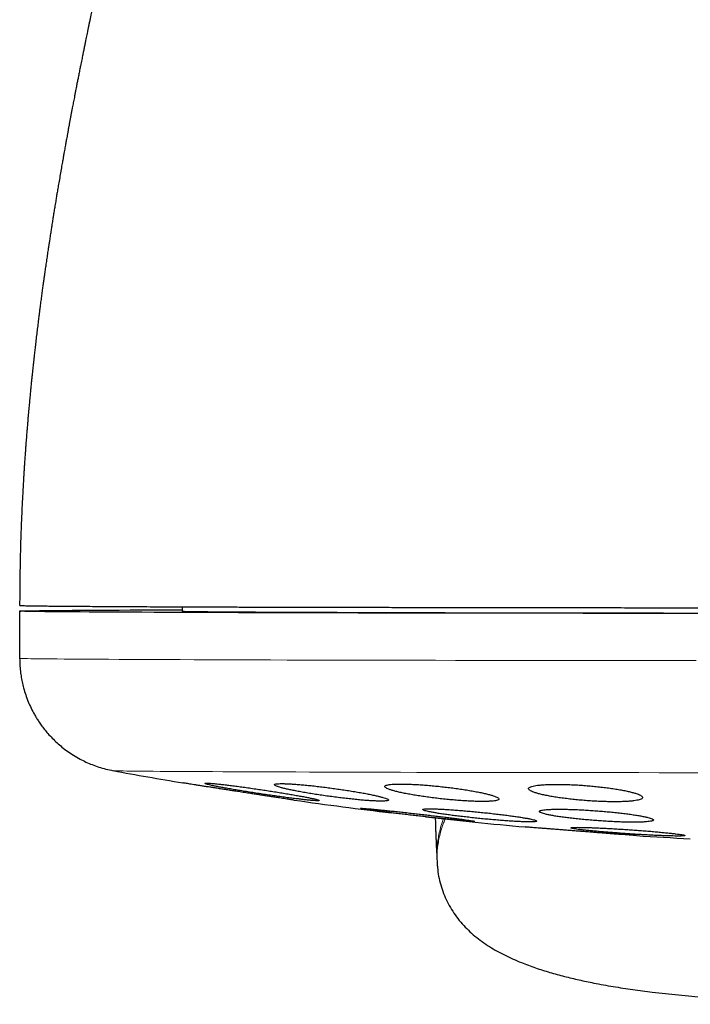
# Model space of a CAD drawing. Header units: millimetres. Extents: x 8 to 763, y 12 to 751.
# Tile 71 of 100: x 421 to 433, y 343 to 360. Entities that reach past the tile are written whole.
import ezdxf

# ---------------------------------------------------------------- set-up
doc = ezdxf.new("R2010")
doc.units = ezdxf.units.MM

msp = doc.modelspace()

# ---------------------------------------------------------------- linework, layer by layer
at = {"color": 7, "linetype": 'Continuous', "lineweight": 30}
for p, q in [((423.834, 350.05), (423.834, 349.974)), ((420.984, 349.974), (420.984, 349.148)), ((428.299, 345.722), (428.299, 345.643))]:
    msp.add_line(p, q, dxfattribs=at)
at = {"color": 7, "linetype": 'Continuous', "lineweight": 30, "flags": 128}
for points in [[(432.843, 349.933), (432.44, 349.934), (432.04, 349.934), (431.643, 349.934), (431.25, 349.935), (430.861, 349.935), (430.477, 349.936), (430.096, 349.936), (429.72, 349.937), (429.35, 349.937), (428.984, 349.938), (428.624, 349.938), (428.27, 349.939), (427.922, 349.939), (427.58, 349.94), (427.244, 349.941), (426.915, 349.941), (426.593, 349.942), (426.278, 349.943), (425.971, 349.944), (425.671, 349.944), (425.378, 349.945), (425.094, 349.946), (424.818, 349.947), (424.55, 349.948), (424.291, 349.948), (424.04, 349.949), (423.798, 349.95), (423.566, 349.951), (423.342, 349.952), (423.128, 349.953), (422.923, 349.954), (422.728, 349.955), (422.543, 349.956), (422.368, 349.957), (422.202, 349.958), (422.047, 349.959), (421.902, 349.96), (421.767, 349.961), (421.643, 349.962), (421.529, 349.963), (421.426, 349.964), (421.334, 349.965), (421.252, 349.966), (421.181, 349.967), (421.121, 349.968), (421.072, 349.97), (421.034, 349.971), (421.006, 349.972), (420.99, 349.973), (420.984, 349.974), (420.99, 349.975), (421.006, 349.976), (421.034, 349.977), (421.072, 349.978), (421.121, 349.979), (421.181, 349.98), (421.252, 349.982), (421.334, 349.983), (421.426, 349.984), (421.529, 349.985), (421.643, 349.986), (421.767, 349.987), (421.902, 349.988), (422.047, 349.989), (422.202, 349.99), (422.368, 349.991), (422.543, 349.992), (422.728, 349.993), (422.923, 349.994), (423.128, 349.995), (423.342, 349.996), (423.566, 349.997), (423.798, 349.998), (423.834, 349.998)], [(423.834, 349.974), (423.839, 349.973), (423.852, 349.972), (423.875, 349.971), (423.906, 349.97), (423.947, 349.969), (423.996, 349.969), (424.055, 349.968), (424.122, 349.967), (424.198, 349.966), (424.282, 349.965), (424.376, 349.964), (424.478, 349.963), (424.589, 349.962), (424.708, 349.962), (424.835, 349.961), (424.971, 349.96), (425.115, 349.959), (425.268, 349.958), (425.428, 349.957), (425.596, 349.957), (425.772, 349.956), (425.956, 349.955), (426.147, 349.954), (426.346, 349.954), (426.552, 349.953), (426.765, 349.952), (426.985, 349.952), (427.212, 349.951), (427.446, 349.95), (427.686, 349.95), (427.932, 349.949), (428.185, 349.948), (428.444, 349.948), (428.709, 349.947), (428.979, 349.947), (429.255, 349.946), (429.536, 349.946), (429.822, 349.945), (430.113, 349.945), (430.409, 349.944), (430.71, 349.944), (431.014, 349.943), (431.323, 349.943), (431.636, 349.942), (431.952, 349.942), (432.272, 349.942), (432.595, 349.941), (432.921, 349.941)]]:
    msp.add_lwpolyline(points, dxfattribs=at)
at = {"color": 252, "linetype": 'Continuous', "lineweight": 0, "flags": 128}
for points in [[(420.984, 349.148), (420.99, 349.147), (421.006, 349.146), (421.034, 349.145), (421.072, 349.143), (421.121, 349.142), (421.181, 349.141), (421.252, 349.14), (421.334, 349.139), (421.426, 349.138), (421.529, 349.137), (421.643, 349.136), (421.767, 349.135), (421.902, 349.134), (422.047, 349.133), (422.202, 349.132), (422.368, 349.131), (422.543, 349.13), (422.728, 349.129), (422.923, 349.128), (423.128, 349.127), (423.342, 349.126), (423.566, 349.125), (423.798, 349.124), (424.04, 349.123), (424.291, 349.122), (424.55, 349.121), (424.818, 349.121), (425.094, 349.12), (425.378, 349.119), (425.671, 349.118), (425.971, 349.117), (426.278, 349.117), (426.593, 349.116), (426.915, 349.115), (427.244, 349.115), (427.58, 349.114), (427.922, 349.113), (428.27, 349.113), (428.624, 349.112), (428.984, 349.112), (429.35, 349.111), (429.72, 349.111), (430.096, 349.11), (430.477, 349.11), (430.861, 349.109), (431.25, 349.109), (431.643, 349.108), (432.04, 349.108), (432.44, 349.108), (432.843, 349.107)], [(422.625, 347.18), (422.628, 347.18), (422.643, 347.179), (422.668, 347.178), (422.702, 347.177), (422.746, 347.176), (422.8, 347.175), (422.864, 347.174), (422.937, 347.173), (423.02, 347.172), (423.113, 347.171), (423.215, 347.17), (423.326, 347.169), (423.447, 347.168), (423.577, 347.167), (423.716, 347.166), (423.865, 347.165), (424.022, 347.165), (424.189, 347.164), (424.364, 347.163), (424.547, 347.162), (424.74, 347.161), (424.94, 347.16), (425.149, 347.159), (425.366, 347.159), (425.591, 347.158), (425.824, 347.157), (426.064, 347.156), (426.312, 347.156), (426.567, 347.155), (426.83, 347.154), (427.099, 347.153), (427.375, 347.153), (427.658, 347.152), (427.947, 347.151), (428.242, 347.151), (428.543, 347.15), (428.85, 347.15), (429.163, 347.149), (429.481, 347.149), (429.804, 347.148), (430.132, 347.148), (430.465, 347.147), (430.802, 347.147), (431.143, 347.146), (431.489, 347.146), (431.838, 347.146), (432.191, 347.145), (432.547, 347.145), (432.906, 347.145)]]:
    msp.add_lwpolyline(points, dxfattribs=at)
at = {"color": 7, "linetype": 'Continuous', "lineweight": 30}
for start, end in [(259.6024, 260.49234), (261.91797, 263.15498), (263.58935, 264.85019), (266.26247, 266.94169)]:
    msp.add_arc((436.984, 425.438), 79.564, start, end, dxfattribs=at)
for points, knots in [([(425.417, 373.314), (425.417, 373.314), (425.417, 373.313), (425.413, 373.3), (425.408, 373.285), (425.404, 373.27), (425.399, 373.254), (425.394, 373.238), (425.39, 373.223), (425.385, 373.207), (425.381, 373.192), (425.376, 373.177), (425.372, 373.162), (425.368, 373.148), (425.364, 373.136), (425.36, 373.124), (425.357, 373.11), (425.352, 373.096), (425.347, 373.078), (425.341, 373.057), (425.334, 373.033), (425.326, 373.007), (425.319, 372.981), (425.311, 372.954), (425.303, 372.928), (425.296, 372.903), (425.289, 372.88), (425.282, 372.857), (425.276, 372.833), (425.268, 372.806), (425.26, 372.778), (425.251, 372.748), (425.242, 372.718), (425.234, 372.689), (425.225, 372.658), (425.216, 372.626), (425.206, 372.592), (425.197, 372.561), (425.189, 372.533), (425.182, 372.508), (425.175, 372.482), (425.167, 372.454), (425.158, 372.423), (425.148, 372.388), (425.138, 372.352), (425.127, 372.314), (425.117, 372.278), (425.108, 372.245), (425.099, 372.215), (425.091, 372.186), (425.082, 372.155), (425.073, 372.121), (425.063, 372.086), (425.053, 372.05), (425.044, 372.016), (425.034, 371.98), (425.023, 371.943), (425.012, 371.902), (425.002, 371.867), (424.994, 371.836), (424.986, 371.807), (424.977, 371.775), (424.965, 371.731), (424.949, 371.676), (424.932, 371.613), (424.916, 371.553), (424.9, 371.495), (424.884, 371.438), (424.868, 371.379), (424.851, 371.315), (424.833, 371.248), (424.814, 371.179), (424.796, 371.111), (424.779, 371.049), (424.764, 370.994), (424.751, 370.946), (424.738, 370.898), (424.725, 370.846), (424.71, 370.792), (424.695, 370.735), (424.68, 370.679), (424.666, 370.624), (424.651, 370.568), (424.636, 370.513), (424.622, 370.459), (424.609, 370.408), (424.596, 370.361), (424.585, 370.316), (424.573, 370.273), (424.561, 370.226), (424.549, 370.179), (424.537, 370.135), (424.527, 370.096), (424.517, 370.058), (424.508, 370.021), (424.498, 369.986), (424.489, 369.951), (424.48, 369.915), (424.47, 369.877), (424.461, 369.84), (424.452, 369.806), (424.444, 369.775), (424.437, 369.747), (424.429, 369.717), (424.42, 369.682), (424.409, 369.642), (424.399, 369.602), (424.39, 369.568), (424.383, 369.538), (424.376, 369.51), (424.368, 369.479), (424.359, 369.446), (424.35, 369.41), (424.34, 369.369), (424.328, 369.323), (424.316, 369.274), (424.304, 369.229), (424.294, 369.189), (424.284, 369.15), (424.274, 369.109), (424.263, 369.066), (424.253, 369.027), (424.245, 368.993), (424.237, 368.965), (424.231, 368.94), (424.225, 368.914), (424.217, 368.885), (424.209, 368.853), (424.201, 368.82), (424.189, 368.773), (424.172, 368.705), (424.15, 368.617), (424.128, 368.528), (424.107, 368.442), (424.086, 368.358), (424.065, 368.275), (424.044, 368.188), (424.027, 368.118), (424.012, 368.06), (424.002, 368.018), (423.991, 367.972), (423.979, 367.925), (423.968, 367.879), (423.957, 367.835), (423.947, 367.793), (423.938, 367.754), (423.929, 367.721), (423.922, 367.691), (423.916, 367.664), (423.909, 367.636), (423.901, 367.604), (423.892, 367.569), (423.884, 367.533), (423.876, 367.501), (423.869, 367.471), (423.862, 367.441), (423.854, 367.408), (423.845, 367.371), (423.836, 367.334), (423.828, 367.302), (423.821, 367.273), (423.814, 367.245), (423.807, 367.215), (423.8, 367.184), (423.792, 367.152), (423.785, 367.124), (423.78, 367.1), (423.775, 367.079), (423.769, 367.055), (423.762, 367.026), (423.752, 366.984), (423.739, 366.93), (423.722, 366.859), (423.704, 366.784), (423.686, 366.709), (423.669, 366.639), (423.653, 366.569), (423.637, 366.506), (423.625, 366.452), (423.616, 366.415), (423.607, 366.38), (423.599, 366.343), (423.589, 366.303), (423.578, 366.258), (423.567, 366.213), (423.558, 366.172), (423.549, 366.137), (423.541, 366.103), (423.532, 366.065), (423.522, 366.023), (423.511, 365.977), (423.5, 365.933), (423.49, 365.891), (423.481, 365.851), (423.471, 365.809), (423.461, 365.768), (423.451, 365.728), (423.443, 365.695), (423.436, 365.663), (423.429, 365.637), (423.423, 365.61), (423.412, 365.563), (423.395, 365.492), (423.373, 365.403), (423.352, 365.314), (423.331, 365.227), (423.311, 365.141), (423.289, 365.049), (423.266, 364.953), (423.242, 364.85), (423.216, 364.744), (423.193, 364.647), (423.173, 364.564), (423.157, 364.494), (423.141, 364.428), (423.125, 364.361), (423.11, 364.296), (423.095, 364.232), (423.079, 364.166), (423.065, 364.104), (423.049, 364.037), (423.034, 363.975), (423.017, 363.903), (422.998, 363.821), (422.977, 363.732), (422.957, 363.645), (422.938, 363.564), (422.918, 363.479), (422.898, 363.395), (422.88, 363.318), (422.866, 363.256), (422.853, 363.202), (422.842, 363.154), (422.83, 363.102), (422.818, 363.05), (422.807, 363.001), (422.796, 362.955), (422.787, 362.914), (422.778, 362.876), (422.77, 362.842), (422.763, 362.809), (422.755, 362.777), (422.748, 362.743), (422.737, 362.699), (422.725, 362.643), (422.71, 362.58), (422.696, 362.52), (422.684, 362.465), (422.673, 362.416), (422.663, 362.373), (422.655, 362.336), (422.647, 362.304), (422.64, 362.27), (422.631, 362.233), (422.621, 362.189), (422.608, 362.131), (422.593, 362.065), (422.578, 361.996), (422.564, 361.935), (422.552, 361.879), (422.54, 361.825), (422.527, 361.769), (422.504, 361.666), (422.474, 361.53), (422.436, 361.358), (422.4, 361.193), (422.363, 361.02), (422.325, 360.847), (422.296, 360.71), (422.276, 360.613), (422.264, 360.558), (422.254, 360.509), (422.244, 360.462), (422.233, 360.411), (422.221, 360.354), (422.208, 360.294), (422.196, 360.234), (422.184, 360.177), (422.173, 360.121), (422.162, 360.069), (422.151, 360.017), (422.14, 359.962), (422.127, 359.9), (422.113, 359.832), (422.1, 359.765), (422.087, 359.705), (422.077, 359.652), (422.067, 359.602), (422.056, 359.548), (422.042, 359.481), (422.027, 359.404), (422.011, 359.323), (421.996, 359.248), (421.984, 359.187), (421.974, 359.134), (421.964, 359.084), (421.953, 359.028), (421.943, 358.972), (421.933, 358.922), (421.924, 358.876), (421.916, 358.832), (421.906, 358.783), (421.895, 358.726), (421.884, 358.663), (421.872, 358.601), (421.86, 358.539), (421.849, 358.478), (421.837, 358.414), (421.826, 358.352), (421.815, 358.293), (421.806, 358.243), (421.798, 358.203), (421.792, 358.168), (421.785, 358.13), (421.777, 358.087), (421.769, 358.039), (421.759, 357.985), (421.749, 357.93), (421.74, 357.878), (421.732, 357.833), (421.724, 357.788), (421.712, 357.717), (421.695, 357.621), (421.679, 357.525), (421.666, 357.449), (421.657, 357.398), (421.649, 357.35), (421.642, 357.307), (421.635, 357.269), (421.629, 357.231), (421.623, 357.191), (421.615, 357.146), (421.607, 357.097), (421.599, 357.047), (421.592, 357.003), (421.585, 356.965), (421.58, 356.933), (421.575, 356.903), (421.57, 356.872), (421.565, 356.835), (421.558, 356.792), (421.55, 356.741), (421.542, 356.69), (421.534, 356.643), (421.528, 356.6), (421.521, 356.556), (421.514, 356.511), (421.507, 356.469), (421.502, 356.431), (421.496, 356.396), (421.491, 356.36), (421.485, 356.32), (421.478, 356.275), (421.471, 356.228), (421.464, 356.178), (421.456, 356.126), (421.449, 356.077), (421.443, 356.034), (421.437, 355.994), (421.43, 355.949), (421.423, 355.897), (421.415, 355.838), (421.405, 355.772), (421.395, 355.7), (421.384, 355.619), (421.372, 355.53), (421.361, 355.45), (421.352, 355.383), (421.346, 355.332), (421.34, 355.285), (421.335, 355.246), (421.331, 355.216), (421.327, 355.189), (421.324, 355.16), (421.319, 355.122), (421.313, 355.077), (421.307, 355.024), (421.3, 354.969), (421.293, 354.913), (421.284, 354.837), (421.272, 354.743), (421.26, 354.633), (421.248, 354.534), (421.238, 354.446), (421.23, 354.369), (421.223, 354.303), (421.216, 354.245), (421.21, 354.189), (421.204, 354.13), (421.197, 354.064), (421.19, 353.992), (421.182, 353.915), (421.174, 353.832), (421.165, 353.742), (421.156, 353.643), (421.146, 353.534), (421.137, 353.431), (421.128, 353.334), (421.121, 353.246), (421.113, 353.158), (421.107, 353.078), (421.102, 353.011), (421.098, 352.962), (421.095, 352.928), (421.094, 352.906), (421.092, 352.884), (421.09, 352.858), (421.088, 352.826), (421.085, 352.79), (421.082, 352.748), (421.079, 352.7), (421.075, 352.648), (421.072, 352.599), (421.068, 352.554), (421.066, 352.513), (421.063, 352.475), (421.061, 352.436), (421.058, 352.386), (421.054, 352.319), (421.048, 352.234), (421.043, 352.135), (421.037, 352.021), (421.03, 351.893), (421.023, 351.75), (421.016, 351.599), (421.01, 351.443), (421.004, 351.281), (420.999, 351.108), (420.994, 350.924), (420.99, 350.728), (420.987, 350.52), (420.985, 350.301), (420.984, 350.151), (420.984, 350.074)], [0, 0, 0, 0, 0.004977, 0.010217, 0.015586, 0.020663, 0.02545, 0.029949, 0.03416, 0.038086, 0.041733, 0.045206, 0.048545, 0.051751, 0.054178, 0.056586, 0.059238, 0.062159, 0.065349, 0.069539, 0.073847, 0.078212, 0.082635, 0.087073, 0.091291, 0.095031, 0.098545, 0.101879, 0.105319, 0.108912, 0.113094, 0.117174, 0.121013, 0.124663, 0.12849, 0.132561, 0.136751, 0.140765, 0.143638, 0.146425, 0.149363, 0.152526, 0.155913, 0.159502, 0.163631, 0.167548, 0.171243, 0.174677, 0.177518, 0.180278, 0.183248, 0.18644, 0.189852, 0.193245, 0.196403, 0.199326, 0.203007, 0.206485, 0.210014, 0.21215, 0.214541, 0.217253, 0.220285, 0.225728, 0.230795, 0.23553, 0.239998, 0.244399, 0.248654, 0.253368, 0.258605, 0.263501, 0.268275, 0.273035, 0.276502, 0.279701, 0.282873, 0.28625, 0.289994, 0.293732, 0.297377, 0.300807, 0.304356, 0.307966, 0.311208, 0.314317, 0.317412, 0.319868, 0.322363, 0.325173, 0.328395, 0.330674, 0.332936, 0.335169, 0.337291, 0.339286, 0.34119, 0.343285, 0.345428, 0.347587, 0.349521, 0.351229, 0.352712, 0.354105, 0.356254, 0.358474, 0.360707, 0.36273, 0.36399, 0.365487, 0.367228, 0.36901, 0.370647, 0.372981, 0.375392, 0.377991, 0.3805, 0.382353, 0.384262, 0.386386, 0.388727, 0.39067, 0.39236, 0.393771, 0.394914, 0.396142, 0.3976, 0.399273, 0.400895, 0.402407, 0.40616, 0.4109, 0.415124, 0.418913, 0.423001, 0.426974, 0.430535, 0.434979, 0.436627, 0.438435, 0.440644, 0.442852, 0.444818, 0.446686, 0.448786, 0.450367, 0.451863, 0.453165, 0.454276, 0.455443, 0.456836, 0.458453, 0.460049, 0.461461, 0.462633, 0.463838, 0.465285, 0.46697, 0.468568, 0.469933, 0.471069, 0.47229, 0.47346, 0.474802, 0.476214, 0.477401, 0.478345, 0.479073, 0.479974, 0.481144, 0.48252, 0.484993, 0.487088, 0.49003, 0.493043, 0.49509, 0.497486, 0.500384, 0.501838, 0.503132, 0.5043, 0.505546, 0.506933, 0.508545, 0.510286, 0.511636, 0.512779, 0.513909, 0.515183, 0.516731, 0.518294, 0.519904, 0.521301, 0.522588, 0.524019, 0.525657, 0.52682, 0.528049, 0.529147, 0.530003, 0.530796, 0.531836, 0.534782, 0.538048, 0.540898, 0.543777, 0.546854, 0.549492, 0.553042, 0.556417, 0.559787, 0.563558, 0.566047, 0.568031, 0.570438, 0.572568, 0.574601, 0.576873, 0.578769, 0.581081, 0.582926, 0.585256, 0.587094, 0.590007, 0.593188, 0.595692, 0.598248, 0.601158, 0.603913, 0.606278, 0.608563, 0.609842, 0.611378, 0.613132, 0.614808, 0.616352, 0.617796, 0.619146, 0.6203, 0.621371, 0.622383, 0.623385, 0.624389, 0.625609, 0.627592, 0.629703, 0.631556, 0.633241, 0.634798, 0.636223, 0.637254, 0.638265, 0.639276, 0.640375, 0.641749, 0.643394, 0.645811, 0.647912, 0.649818, 0.651536, 0.653121, 0.654826, 0.656777, 0.662677, 0.667397, 0.672714, 0.677912, 0.68328, 0.688622, 0.690469, 0.692163, 0.693578, 0.694977, 0.696484, 0.698219, 0.700142, 0.701953, 0.703686, 0.705358, 0.70697, 0.708437, 0.710045, 0.712005, 0.714064, 0.716172, 0.71805, 0.719527, 0.720973, 0.722549, 0.724379, 0.727071, 0.729459, 0.731708, 0.733777, 0.734963, 0.736489, 0.738287, 0.739971, 0.741491, 0.742843, 0.744018, 0.745484, 0.747234, 0.749158, 0.751072, 0.752797, 0.75467, 0.756586, 0.758447, 0.760254, 0.761853, 0.762892, 0.763834, 0.764955, 0.766268, 0.76769, 0.769195, 0.771073, 0.772625, 0.773788, 0.775089, 0.776662, 0.780061, 0.783605, 0.785216, 0.786777, 0.788187, 0.789431, 0.790562, 0.791612, 0.79278, 0.794054, 0.795631, 0.797143, 0.798449, 0.799551, 0.800462, 0.801264, 0.802226, 0.803222, 0.80449, 0.806028, 0.807768, 0.808971, 0.810225, 0.81153, 0.812885, 0.814171, 0.815226, 0.816237, 0.817234, 0.81842, 0.819775, 0.82116, 0.822548, 0.824186, 0.825701, 0.826942, 0.827913, 0.829274, 0.830819, 0.832548, 0.834461, 0.836589, 0.838924, 0.841543, 0.844449, 0.845917, 0.84745, 0.848901, 0.850041, 0.850868, 0.851524, 0.852365, 0.853453, 0.854786, 0.856365, 0.858035, 0.85965, 0.861212, 0.864711, 0.867903, 0.870788, 0.873359, 0.875603, 0.877519, 0.879119, 0.880696, 0.882399, 0.884296, 0.886393, 0.88869, 0.891049, 0.893661, 0.89654, 0.899685, 0.903097, 0.905551, 0.908127, 0.910796, 0.913167, 0.915115, 0.916641, 0.917429, 0.918026, 0.918552, 0.919313, 0.920311, 0.921361, 0.922399, 0.923998, 0.925537, 0.926957, 0.928258, 0.929438, 0.930498, 0.931548, 0.932835, 0.934877, 0.937337, 0.940216, 0.943516, 0.947237, 0.95138, 0.955948, 0.960294, 0.964968, 0.969972, 0.975306, 0.980974, 0.986977, 0.993318, 1, 1, 1, 1]), ([(420.986, 350.074), (420.985, 350.074), (420.984, 350.073), (420.997, 350.072), (421.024, 350.071), (421.064, 350.07), (421.118, 350.068), (421.185, 350.067), (421.265, 350.066), (421.358, 350.065), (421.465, 350.064), (421.584, 350.063), (421.674, 350.062), (421.719, 350.061)], [0, 0, 0, 0, 0.046646, 0.141976, 0.23754, 0.333141, 0.428498, 0.52369, 0.618798, 0.713903, 0.809085, 0.904424, 1, 1, 1, 1]), ([(421.719, 350.061), (421.769, 350.061), (421.867, 350.06), (422.032, 350.059), (422.21, 350.058), (422.401, 350.057), (422.605, 350.056), (422.818, 350.054), (423.039, 350.053), (423.267, 350.052), (423.505, 350.051), (423.755, 350.05), (424.02, 350.049), (424.302, 350.048), (424.6, 350.047), (424.91, 350.046), (425.23, 350.045), (425.562, 350.045), (425.897, 350.044), (426.235, 350.043), (426.574, 350.042), (426.922, 350.041), (427.278, 350.041), (427.649, 350.04), (428.036, 350.039), (428.438, 350.038), (428.848, 350.038), (429.265, 350.037), (429.689, 350.037), (430.112, 350.036), (430.532, 350.036), (430.949, 350.035), (431.37, 350.035), (431.796, 350.034), (432.235, 350.034), (432.688, 350.034), (433.152, 350.033), (433.62, 350.033), (434.09, 350.033), (434.564, 350.032), (435.031, 350.032), (435.491, 350.032), (435.942, 350.032), (436.393, 350.032), (436.846, 350.032), (437.148, 350.032), (437.299, 350.032)], [0, 0, 0, 0, 0.023363, 0.046689, 0.069999, 0.093313, 0.116654, 0.140027, 0.162034, 0.184017, 0.205994, 0.227982, 0.25, 0.273367, 0.296695, 0.320005, 0.343318, 0.366655, 0.390027, 0.412034, 0.434017, 0.455994, 0.477982, 0.5, 0.523367, 0.546695, 0.570005, 0.593318, 0.616655, 0.640027, 0.662034, 0.684017, 0.705994, 0.727982, 0.75, 0.773367, 0.796695, 0.820005, 0.843318, 0.866655, 0.890024, 0.912028, 0.93401, 0.955988, 0.977978, 1, 1, 1, 1]), ([(420.984, 349.148), (420.984, 349.128), (420.985, 349.092), (420.987, 349.044), (420.989, 349.007), (420.992, 348.977), (420.997, 348.922), (421.007, 348.841), (421.027, 348.734), (421.053, 348.623), (421.088, 348.507), (421.133, 348.388), (421.184, 348.274), (421.233, 348.18), (421.278, 348.104), (421.317, 348.042), (421.363, 347.976), (421.417, 347.904), (421.481, 347.828), (421.555, 347.747), (421.637, 347.668), (421.726, 347.592), (421.822, 347.519), (421.928, 347.448), (422.037, 347.385), (422.147, 347.33), (422.256, 347.284), (422.372, 347.242), (422.496, 347.206), (422.581, 347.189), (422.625, 347.18)], [0, 0, 0, 0, 0.021447, 0.038604, 0.051472, 0.061157, 0.070857, 0.111024, 0.148802, 0.187905, 0.233706, 0.279234, 0.324147, 0.368444, 0.393483, 0.418929, 0.447595, 0.479842, 0.515678, 0.555107, 0.598131, 0.638729, 0.682082, 0.728188, 0.777047, 0.818118, 0.86095, 0.905542, 0.951892, 1, 1, 1, 1]), ([(424.821, 346.813), (424.793, 346.817), (424.737, 346.826), (424.653, 346.839), (424.569, 346.852), (424.487, 346.865), (424.408, 346.877), (424.332, 346.889), (424.259, 346.9), (424.19, 346.911), (424.127, 346.921), (424.068, 346.93), (424.014, 346.939), (423.967, 346.946), (423.926, 346.953), (423.891, 346.959), (423.863, 346.963), (423.847, 346.966), (423.842, 346.967), (423.842, 346.967)], [0, 0, 0, 0, 0.0616, 0.123626, 0.186996, 0.25083, 0.312431, 0.374462, 0.437856, 0.501723, 0.562976, 0.62512, 0.687718, 0.751253, 0.811813, 0.873253, 0.935141, 0.997954, 1, 1, 1, 1]), ([(425.235, 346.845), (425.197, 346.85), (425.122, 346.861), (425.011, 346.877), (424.902, 346.893), (424.797, 346.907), (424.698, 346.919), (424.606, 346.931), (424.522, 346.94), (424.447, 346.948), (424.382, 346.955), (424.329, 346.959), (424.287, 346.961), (424.256, 346.962), (424.239, 346.96), (424.233, 346.957), (424.24, 346.952), (424.259, 346.945), (424.29, 346.936), (424.333, 346.926), (424.387, 346.914), (424.451, 346.901), (424.526, 346.887), (424.609, 346.872), (424.701, 346.855), (424.799, 346.839), (424.904, 346.821), (425.013, 346.804), (425.125, 346.787), (425.239, 346.769), (425.352, 346.753), (425.465, 346.737), (425.574, 346.721), (425.679, 346.707), (425.778, 346.695), (425.87, 346.684), (425.954, 346.674), (426.028, 346.666), (426.092, 346.66), (426.144, 346.656), (426.186, 346.654), (426.215, 346.653), (426.232, 346.655), (426.237, 346.658), (426.229, 346.664), (426.209, 346.671), (426.178, 346.679), (426.134, 346.69), (426.079, 346.701), (426.014, 346.715), (425.939, 346.729), (425.855, 346.744), (425.763, 346.76), (425.664, 346.777), (425.559, 346.794), (425.452, 346.812), (425.343, 346.828), (425.271, 346.839), (425.235, 346.845)], [0, 0, 0, 0, 0.018035, 0.036127, 0.054162, 0.072204, 0.090304, 0.108345, 0.126243, 0.144199, 0.162096, 0.179792, 0.197546, 0.215243, 0.232821, 0.250456, 0.268034, 0.285626, 0.303273, 0.320866, 0.338595, 0.356379, 0.374109, 0.392041, 0.410029, 0.427961, 0.446075, 0.464245, 0.482359, 0.500553, 0.518805, 0.536999, 0.555134, 0.573328, 0.591462, 0.609424, 0.627445, 0.645407, 0.663161, 0.680972, 0.698726, 0.716329, 0.733989, 0.751593, 0.769167, 0.786797, 0.804372, 0.822048, 0.83978, 0.857457, 0.875322, 0.893243, 0.91111, 0.929172, 0.947292, 0.965355, 0.982678, 1, 1, 1, 1]), ([(426.45, 346.874), (426.413, 346.879), (426.338, 346.889), (426.227, 346.903), (426.119, 346.915), (426.015, 346.926), (425.916, 346.935), (425.824, 346.942), (425.74, 346.948), (425.665, 346.952), (425.601, 346.953), (425.547, 346.953), (425.504, 346.951), (425.473, 346.947), (425.455, 346.942), (425.448, 346.934), (425.454, 346.925), (425.472, 346.914), (425.502, 346.902), (425.544, 346.889), (425.598, 346.874), (425.662, 346.859), (425.737, 346.843), (425.82, 346.826), (425.912, 346.809), (426.011, 346.791), (426.116, 346.774), (426.225, 346.757), (426.338, 346.74), (426.452, 346.725), (426.566, 346.71), (426.678, 346.696), (426.787, 346.684), (426.892, 346.673), (426.991, 346.664), (427.082, 346.657), (427.165, 346.652), (427.24, 346.648), (427.303, 346.646), (427.357, 346.646), (427.399, 346.649), (427.429, 346.653), (427.446, 346.658), (427.452, 346.666), (427.445, 346.675), (427.427, 346.686), (427.396, 346.698), (427.353, 346.711), (427.298, 346.726), (427.234, 346.741), (427.159, 346.758), (427.074, 346.775), (426.982, 346.792), (426.883, 346.809), (426.777, 346.827), (426.669, 346.843), (426.56, 346.859), (426.487, 346.869), (426.45, 346.874)], [0, 0, 0, 0, 0.017883, 0.035822, 0.053704, 0.071595, 0.089543, 0.107432, 0.125172, 0.14297, 0.16071, 0.178305, 0.195957, 0.213553, 0.231129, 0.248761, 0.266337, 0.284024, 0.301767, 0.319455, 0.337337, 0.355274, 0.373157, 0.391233, 0.409367, 0.427443, 0.445631, 0.463875, 0.482062, 0.500224, 0.518444, 0.536605, 0.554616, 0.572685, 0.590694, 0.608496, 0.626356, 0.644158, 0.661788, 0.679475, 0.697105, 0.714673, 0.732298, 0.749867, 0.767509, 0.785205, 0.802847, 0.820663, 0.838535, 0.856352, 0.874371, 0.892448, 0.910468, 0.928632, 0.946855, 0.965019, 0.98251, 1, 1, 1, 1]), ([(428.383, 346.9), (428.346, 346.904), (428.272, 346.912), (428.161, 346.922), (428.054, 346.93), (427.95, 346.937), (427.852, 346.942), (427.76, 346.945), (427.676, 346.946), (427.602, 346.946), (427.537, 346.943), (427.483, 346.939), (427.44, 346.932), (427.408, 346.924), (427.389, 346.915), (427.381, 346.904), (427.386, 346.891), (427.404, 346.878), (427.434, 346.863), (427.475, 346.847), (427.529, 346.831), (427.593, 346.814), (427.668, 346.796), (427.752, 346.779), (427.844, 346.762), (427.943, 346.745), (428.048, 346.729), (428.158, 346.713), (428.27, 346.699), (428.384, 346.686), (428.498, 346.674), (428.61, 346.664), (428.718, 346.656), (428.823, 346.649), (428.921, 346.644), (429.012, 346.641), (429.095, 346.64), (429.169, 346.641), (429.233, 346.644), (429.287, 346.648), (429.329, 346.654), (429.36, 346.662), (429.379, 346.672), (429.385, 346.683), (429.379, 346.696), (429.361, 346.71), (429.33, 346.724), (429.288, 346.74), (429.234, 346.757), (429.169, 346.774), (429.094, 346.791), (429.009, 346.808), (428.916, 346.825), (428.816, 346.842), (428.711, 346.858), (428.603, 346.874), (428.493, 346.888), (428.42, 346.896), (428.383, 346.9)], [0, 0, 0, 0, 0.01773, 0.035517, 0.053246, 0.070982, 0.088776, 0.106512, 0.124131, 0.141808, 0.159427, 0.176995, 0.194619, 0.212188, 0.229839, 0.247546, 0.265198, 0.28303, 0.300918, 0.318752, 0.336787, 0.354879, 0.372915, 0.391087, 0.409317, 0.427489, 0.44567, 0.463909, 0.482088, 0.500143, 0.518256, 0.53631, 0.554161, 0.57207, 0.58992, 0.607583, 0.625303, 0.642965, 0.660536, 0.678163, 0.695735, 0.713348, 0.731016, 0.74863, 0.766399, 0.784224, 0.801994, 0.819968, 0.837998, 0.855972, 0.874112, 0.89231, 0.91045, 0.928644, 0.946896, 0.965088, 0.982544, 1, 1, 1, 1]), ([(430.902, 346.919), (430.865, 346.922), (430.791, 346.928), (430.681, 346.934), (430.574, 346.938), (430.471, 346.94), (430.373, 346.941), (430.281, 346.94), (430.198, 346.936), (430.124, 346.931), (430.058, 346.924), (430.004, 346.916), (429.96, 346.906), (429.928, 346.894), (429.908, 346.881), (429.901, 346.867), (429.905, 346.852), (429.923, 346.836), (429.952, 346.82), (429.994, 346.803), (430.048, 346.785), (430.113, 346.768), (430.188, 346.751), (430.272, 346.734), (430.365, 346.718), (430.465, 346.703), (430.57, 346.69), (430.679, 346.677), (430.791, 346.666), (430.905, 346.656), (431.018, 346.648), (431.129, 346.642), (431.237, 346.638), (431.34, 346.636), (431.438, 346.635), (431.529, 346.637), (431.612, 346.64), (431.686, 346.645), (431.75, 346.652), (431.804, 346.661), (431.847, 346.671), (431.878, 346.683), (431.898, 346.696), (431.905, 346.71), (431.899, 346.725), (431.881, 346.741), (431.85, 346.757), (431.807, 346.775), (431.753, 346.792), (431.688, 346.809), (431.612, 346.826), (431.527, 346.843), (431.434, 346.859), (431.334, 346.874), (431.228, 346.887), (431.12, 346.9), (431.011, 346.911), (430.939, 346.917), (430.902, 346.919)], [0, 0, 0, 0, 0.017619, 0.035293, 0.052911, 0.070533, 0.088211, 0.105833, 0.1234, 0.141024, 0.158592, 0.176214, 0.193891, 0.211513, 0.229299, 0.247141, 0.264928, 0.28292, 0.300969, 0.318961, 0.337112, 0.355321, 0.373472, 0.391663, 0.409913, 0.428103, 0.446196, 0.464347, 0.482439, 0.500339, 0.518296, 0.536195, 0.553895, 0.571651, 0.58935, 0.606931, 0.624568, 0.642148, 0.65974, 0.677388, 0.694981, 0.712707, 0.730489, 0.748216, 0.766144, 0.784128, 0.802056, 0.820166, 0.838333, 0.856443, 0.874637, 0.892889, 0.911082, 0.92922, 0.947417, 0.965554, 0.982777, 1, 1, 1, 1]), ([(425.798, 346.664), (425.794, 346.665), (425.784, 346.666), (425.76, 346.67), (425.728, 346.674), (425.689, 346.68), (425.645, 346.687), (425.595, 346.694), (425.539, 346.703), (425.479, 346.712), (425.413, 346.722), (425.344, 346.732), (425.27, 346.744), (425.194, 346.755), (425.114, 346.768), (425.025, 346.781), (424.927, 346.797), (424.856, 346.807), (424.821, 346.813)], [0, 0, 0, 0, 0.0452854, 0.1071936, 0.1669528, 0.2275549, 0.2885839, 0.3504877, 0.4106913, 0.4717379, 0.5332111, 0.5955583, 0.6564376, 0.71817, 0.7803345, 0.843385, 0.9212598, 1, 1, 1, 1]), ([(427.96, 346.423), (427.922, 346.427), (427.847, 346.436), (427.736, 346.448), (427.627, 346.46), (427.522, 346.471), (427.423, 346.482), (427.331, 346.491), (427.247, 346.499), (427.173, 346.506), (427.108, 346.512), (427.054, 346.517), (427.012, 346.52), (426.981, 346.521), (426.963, 346.521), (426.958, 346.52), (426.965, 346.517), (426.984, 346.513), (427.016, 346.508), (427.059, 346.501), (427.113, 346.493), (427.178, 346.484), (427.253, 346.474), (427.337, 346.463), (427.429, 346.451), (427.528, 346.439), (427.632, 346.426), (427.741, 346.413), (427.852, 346.4), (427.965, 346.387), (428.079, 346.375), (428.19, 346.362), (428.299, 346.35), (428.403, 346.339), (428.502, 346.329), (428.594, 346.32), (428.677, 346.311), (428.752, 346.304), (428.815, 346.299), (428.869, 346.294), (428.91, 346.292), (428.94, 346.29), (428.957, 346.29), (428.962, 346.291), (428.954, 346.294), (428.934, 346.299), (428.902, 346.304), (428.857, 346.311), (428.802, 346.319), (428.737, 346.328), (428.661, 346.338), (428.577, 346.349), (428.484, 346.361), (428.385, 346.373), (428.281, 346.386), (428.174, 346.398), (428.066, 346.411), (427.995, 346.419), (427.96, 346.423)], [0, 0, 0, 0, 0.017991, 0.036039, 0.054029, 0.072023, 0.090075, 0.108069, 0.125989, 0.143967, 0.161886, 0.179689, 0.197549, 0.215351, 0.233071, 0.250847, 0.268567, 0.286274, 0.304037, 0.321744, 0.339513, 0.357338, 0.375107, 0.392986, 0.410921, 0.428801, 0.44679, 0.464836, 0.482826, 0.500878, 0.518987, 0.537039, 0.555078, 0.573175, 0.591213, 0.609168, 0.62718, 0.645135, 0.662972, 0.680867, 0.698705, 0.716444, 0.734241, 0.75198, 0.769683, 0.787443, 0.805146, 0.822889, 0.840688, 0.858431, 0.876273, 0.894171, 0.912013, 0.92997, 0.947984, 0.965942, 0.982971, 1, 1, 1, 1]), ([(429.048, 346.453), (429.011, 346.457), (428.936, 346.464), (428.825, 346.474), (428.717, 346.483), (428.613, 346.491), (428.514, 346.498), (428.422, 346.504), (428.338, 346.508), (428.264, 346.511), (428.199, 346.513), (428.145, 346.513), (428.102, 346.511), (428.071, 346.508), (428.053, 346.504), (428.046, 346.498), (428.052, 346.492), (428.071, 346.484), (428.102, 346.475), (428.145, 346.465), (428.199, 346.454), (428.264, 346.442), (428.338, 346.43), (428.422, 346.417), (428.515, 346.404), (428.613, 346.391), (428.718, 346.379), (428.827, 346.366), (428.939, 346.354), (429.052, 346.342), (429.165, 346.331), (429.277, 346.321), (429.386, 346.312), (429.49, 346.304), (429.589, 346.297), (429.68, 346.291), (429.763, 346.287), (429.838, 346.284), (429.902, 346.283), (429.955, 346.283), (429.997, 346.285), (430.027, 346.288), (430.045, 346.292), (430.05, 346.298), (430.043, 346.304), (430.024, 346.312), (429.992, 346.322), (429.949, 346.332), (429.894, 346.343), (429.828, 346.354), (429.753, 346.366), (429.668, 346.379), (429.576, 346.392), (429.476, 346.405), (429.371, 346.418), (429.264, 346.43), (429.156, 346.442), (429.084, 346.449), (429.048, 346.453)], [0, 0, 0, 0, 0.017881, 0.035818, 0.053698, 0.071583, 0.089525, 0.107409, 0.125209, 0.143067, 0.160866, 0.178585, 0.19636, 0.214079, 0.231786, 0.24955, 0.267258, 0.285029, 0.302856, 0.320627, 0.338509, 0.356447, 0.374329, 0.39232, 0.410369, 0.42836, 0.446413, 0.464523, 0.482575, 0.500613, 0.518708, 0.536745, 0.554698, 0.572708, 0.59066, 0.608495, 0.626387, 0.644222, 0.66196, 0.679755, 0.697493, 0.715196, 0.732955, 0.750659, 0.768403, 0.786204, 0.803949, 0.821793, 0.839694, 0.857539, 0.875498, 0.893515, 0.911475, 0.929515, 0.947613, 0.965654, 0.982827, 1, 1, 1, 1]), ([(431.094, 346.478), (431.057, 346.48), (430.982, 346.486), (430.872, 346.492), (430.764, 346.498), (430.66, 346.502), (430.562, 346.504), (430.47, 346.506), (430.386, 346.505), (430.312, 346.504), (430.247, 346.501), (430.192, 346.496), (430.149, 346.491), (430.118, 346.484), (430.099, 346.476), (430.092, 346.466), (430.098, 346.456), (430.116, 346.445), (430.146, 346.434), (430.189, 346.422), (430.243, 346.409), (430.308, 346.396), (430.383, 346.383), (430.467, 346.371), (430.56, 346.358), (430.659, 346.346), (430.764, 346.334), (430.873, 346.324), (430.985, 346.314), (431.098, 346.305), (431.211, 346.297), (431.322, 346.29), (431.43, 346.285), (431.534, 346.281), (431.632, 346.278), (431.723, 346.277), (431.807, 346.278), (431.881, 346.279), (431.945, 346.282), (431.999, 346.287), (432.041, 346.293), (432.072, 346.3), (432.09, 346.308), (432.096, 346.317), (432.089, 346.327), (432.07, 346.338), (432.039, 346.35), (431.996, 346.362), (431.941, 346.374), (431.875, 346.387), (431.8, 346.4), (431.715, 346.413), (431.622, 346.425), (431.522, 346.438), (431.417, 346.449), (431.31, 346.46), (431.202, 346.469), (431.13, 346.475), (431.094, 346.478)], [0, 0, 0, 0, 0.01777, 0.0355963, 0.0533658, 0.0711387, 0.0889686, 0.1067413, 0.1244585, 0.1422323, 0.1599496, 0.1776579, 0.1954224, 0.2131311, 0.2309046, 0.2487343, 0.2665084, 0.284393, 0.3023343, 0.3202194, 0.3382133, 0.3562643, 0.3742583, 0.3923116, 0.4104225, 0.4284756, 0.4465117, 0.4646056, 0.4826412, 0.5005905, 0.5185975, 0.5365463, 0.5543782, 0.5722674, 0.590099, 0.6078351, 0.6256279, 0.643364, 0.6610672, 0.6788267, 0.6965303, 0.714277, 0.7320799, 0.7498271, 0.7676745, 0.7855784, 0.8034263, 0.8213888, 0.8394082, 0.8573709, 0.8754129, 0.8935123, 0.9115541, 0.9296044, 0.9477125, 0.9657622, 0.9828812, 1, 1, 1, 1]), ([(428.269, 346.352), (428.269, 346.334), (428.27, 346.295), (428.272, 346.238), (428.274, 346.187), (428.275, 346.144), (428.276, 346.109), (428.278, 346.077), (428.279, 346.05), (428.279, 346.026), (428.28, 346.006), (428.281, 345.988), (428.282, 345.973), (428.282, 345.958), (428.283, 345.941), (428.284, 345.924), (428.285, 345.905), (428.286, 345.884), (428.287, 345.859), (428.288, 345.83), (428.29, 345.8), (428.291, 345.771), (428.293, 345.748), (428.294, 345.73), (428.295, 345.716), (428.295, 345.704), (428.296, 345.692), (428.297, 345.681), (428.297, 345.674), (428.298, 345.669), (428.298, 345.664), (428.298, 345.661), (428.298, 345.66), (428.298, 345.66), (428.298, 345.66)], [0, 0, 0, 0, 0.043379, 0.091782, 0.14176, 0.179451, 0.21436, 0.246451, 0.275697, 0.302075, 0.325566, 0.346154, 0.363841, 0.381767, 0.402402, 0.425311, 0.450841, 0.478994, 0.509634, 0.560221, 0.610745, 0.661167, 0.711188, 0.741268, 0.770022, 0.797451, 0.823556, 0.849011, 0.870316, 0.895035, 0.923118, 0.954492, 0.989071, 1, 1, 1, 1]), ([(430.821, 346.117), (430.793, 346.119), (430.737, 346.123), (430.654, 346.13), (430.571, 346.136), (430.489, 346.143), (430.411, 346.149), (430.336, 346.155), (430.263, 346.161), (430.195, 346.166), (430.131, 346.171), (430.072, 346.176), (430.018, 346.18), (429.971, 346.184), (429.929, 346.187), (429.894, 346.19), (429.866, 346.193), (429.849, 346.194), (429.843, 346.195), (429.843, 346.195)], [0, 0, 0, 0, 0.061054, 0.122532, 0.185345, 0.24862, 0.309675, 0.371602, 0.433973, 0.497256, 0.558225, 0.620067, 0.682354, 0.745555, 0.806349, 0.868014, 0.930123, 0.993142, 1, 1, 1, 1]), ([(431.646, 346.148), (431.609, 346.15), (431.534, 346.155), (431.423, 346.162), (431.315, 346.168), (431.211, 346.173), (431.112, 346.178), (431.02, 346.182), (430.936, 346.185), (430.862, 346.187), (430.797, 346.188), (430.743, 346.188), (430.7, 346.187), (430.669, 346.185), (430.65, 346.182), (430.644, 346.179), (430.651, 346.174), (430.67, 346.169), (430.701, 346.163), (430.744, 346.156), (430.799, 346.149), (430.864, 346.141), (430.939, 346.133), (431.024, 346.125), (431.116, 346.116), (431.215, 346.108), (431.319, 346.099), (431.428, 346.091), (431.539, 346.082), (431.652, 346.075), (431.765, 346.067), (431.876, 346.06), (431.984, 346.054), (432.088, 346.049), (432.187, 346.044), (432.278, 346.041), (432.361, 346.038), (432.436, 346.036), (432.5, 346.035), (432.553, 346.035), (432.595, 346.036), (432.625, 346.038), (432.643, 346.04), (432.648, 346.044), (432.641, 346.049), (432.621, 346.054), (432.589, 346.06), (432.545, 346.067), (432.49, 346.074), (432.424, 346.082), (432.348, 346.09), (432.263, 346.098), (432.171, 346.107), (432.072, 346.116), (431.967, 346.124), (431.86, 346.132), (431.753, 346.14), (431.682, 346.145), (431.646, 346.148)], [0, 0, 0, 0, 0.017879, 0.035816, 0.053695, 0.071576, 0.089515, 0.107396, 0.125239, 0.14314, 0.160983, 0.178789, 0.196653, 0.214459, 0.232261, 0.250119, 0.267921, 0.285751, 0.303638, 0.321469, 0.339349, 0.357286, 0.375167, 0.393097, 0.411083, 0.429013, 0.446971, 0.464985, 0.482942, 0.500892, 0.5189, 0.53685, 0.554761, 0.57273, 0.590642, 0.608501, 0.626417, 0.644276, 0.662091, 0.679963, 0.697778, 0.715578, 0.733434, 0.751234, 0.769052, 0.786927, 0.804745, 0.822609, 0.840529, 0.858393, 0.876309, 0.894282, 0.912197, 0.930149, 0.948158, 0.96611, 0.983055, 1, 1, 1, 1]), ([(431.798, 346.043), (431.794, 346.043), (431.784, 346.044), (431.761, 346.045), (431.729, 346.048), (431.691, 346.05), (431.646, 346.054), (431.596, 346.057), (431.54, 346.062), (431.479, 346.066), (431.413, 346.071), (431.343, 346.076), (431.27, 346.082), (431.193, 346.088), (431.113, 346.094), (431.024, 346.101), (430.926, 346.109), (430.856, 346.114), (430.821, 346.117)], [0, 0, 0, 0, 0.040084, 0.102885, 0.163483, 0.224943, 0.28684, 0.349637, 0.410348, 0.471922, 0.533933, 0.596843, 0.657728, 0.719479, 0.781668, 0.844759, 0.921949, 1, 1, 1, 1]), ([(428.299, 345.644), (428.299, 345.615), (428.299, 345.561), (428.305, 345.508), (428.307, 345.483)], [0, 0, 0, 0, 0.53858, 1, 1, 1, 1]), ([(428.307, 345.483), (428.313, 345.432), (428.325, 345.33), (428.362, 345.179), (428.412, 345.031), (428.476, 344.887), (428.552, 344.75), (428.64, 344.62), (428.739, 344.498), (428.847, 344.385), (428.964, 344.281), (429.088, 344.185), (429.218, 344.097), (429.353, 344.018), (429.492, 343.946), (429.634, 343.88), (429.811, 343.805), (430.025, 343.726), (430.277, 343.646), (430.531, 343.576), (430.788, 343.515), (431.073, 343.455), (431.387, 343.399), (431.729, 343.347), (432.111, 343.297), (432.532, 343.252), (432.994, 343.212), (433.456, 343.18), (433.985, 343.151), (434.581, 343.126), (435.243, 343.108), (435.905, 343.097), (436.568, 343.09), (437.245, 343.088), (437.934, 343.09), (438.637, 343.097), (439.34, 343.111), (439.956, 343.129), (440.484, 343.152), (440.925, 343.175), (441.365, 343.204), (441.805, 343.24), (442.214, 343.282), (442.592, 343.327), (442.94, 343.377), (443.285, 343.435), (443.587, 343.495), (443.844, 343.554), (444.058, 343.61), (444.269, 343.671), (444.478, 343.741), (444.665, 343.811), (444.829, 343.879), (444.971, 343.945), (445.11, 344.018), (445.245, 344.097), (445.375, 344.185), (445.499, 344.281), (445.616, 344.385), (445.724, 344.498), (445.823, 344.62), (445.911, 344.75), (445.987, 344.887), (446.051, 345.031), (446.101, 345.179), (446.138, 345.33), (446.15, 345.432), (446.157, 345.483)], [0, 0, 0, 0, 0.007676, 0.015618, 0.023558, 0.031498, 0.03944, 0.047381, 0.055316, 0.063245, 0.071177, 0.079115, 0.087051, 0.094982, 0.102916, 0.110856, 0.118795, 0.132166, 0.145535, 0.158911, 0.172296, 0.185681, 0.203202, 0.220722, 0.238245, 0.261718, 0.285196, 0.308678, 0.33216, 0.36571, 0.399267, 0.432831, 0.466403, 0.49998, 0.535595, 0.571211, 0.606824, 0.64243, 0.664803, 0.687172, 0.709537, 0.731895, 0.754246, 0.772022, 0.789794, 0.807565, 0.825343, 0.836521, 0.847695, 0.858863, 0.870027, 0.881195, 0.889135, 0.897076, 0.905011, 0.912943, 0.920882, 0.928822, 0.936756, 0.944687, 0.952624, 0.960567, 0.968509, 0.976449, 0.984389, 0.992331, 1, 1, 1, 1])]:
    msp.add_open_spline(points, degree=3, knots=knots, dxfattribs=at)
at = {"color": 252, "linetype": 'Continuous', "lineweight": 0}
for points, knots in [([(428.299, 345.722), (428.299, 345.731), (428.298, 345.779), (428.304, 345.865), (428.317, 345.979), (428.339, 346.094), (428.369, 346.214), (428.398, 346.294), (428.413, 346.338)], [0, 0, 0, 0, 0.0445315, 0.2265206, 0.4097868, 0.594723, 0.7817283, 1, 1, 1, 1]), ([(428.445, 346.334), (428.435, 346.311), (428.405, 346.244), (428.37, 346.137), (428.339, 346.015), (428.317, 345.901), (428.304, 345.786), (428.298, 345.7), (428.299, 345.653), (428.299, 345.644)], [0, 0, 0, 0, 0.107026, 0.308853, 0.474615, 0.638544, 0.800992, 0.962308, 1, 1, 1, 1])]:
    msp.add_open_spline(points, degree=3, knots=knots, dxfattribs=at)

doc.saveas('drawing.dxf')
